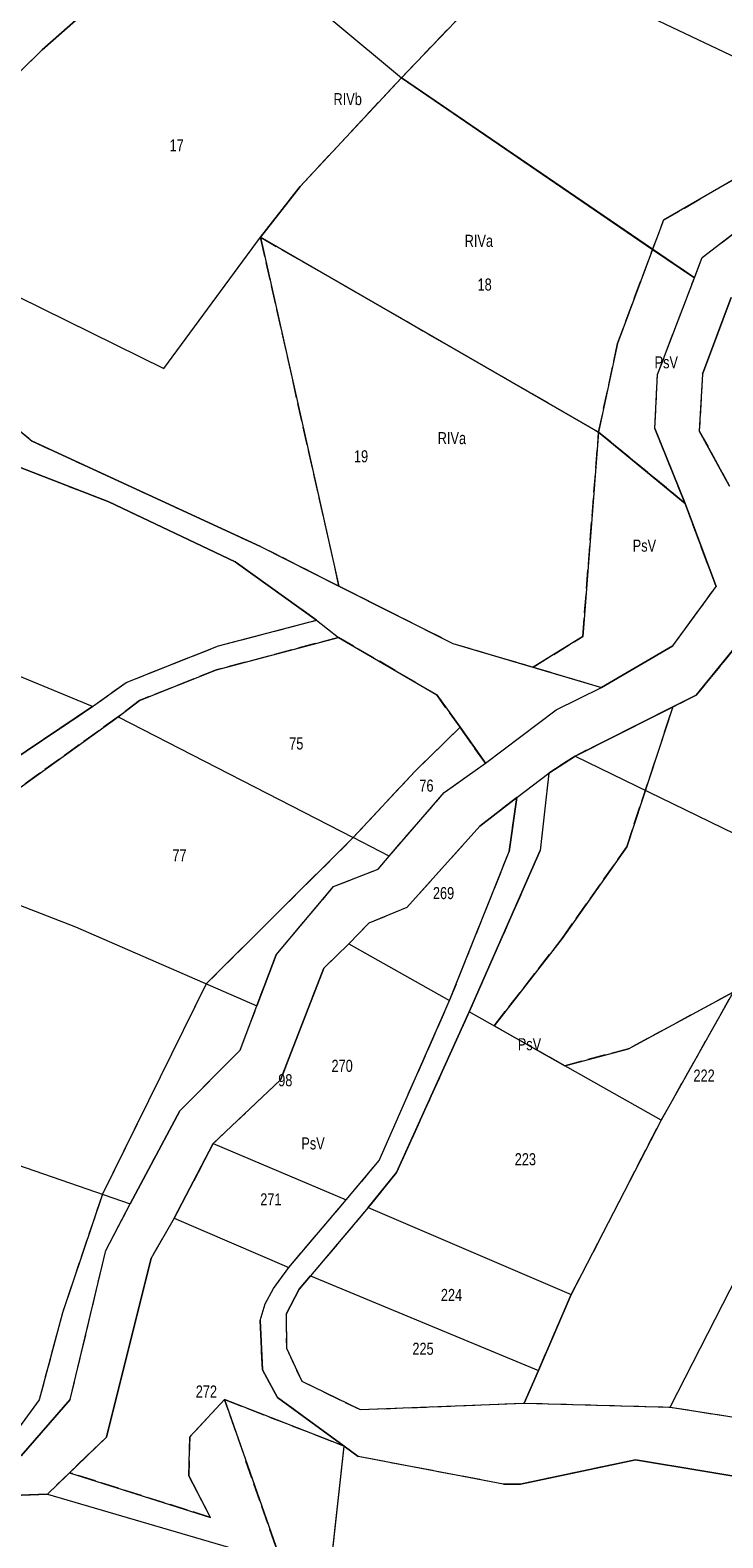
# Model space of a CAD drawing. Header units: metres. Extents: x 7496145 to 7500200, y 5498500 to 5502080.
# Tile 122 of 202: x 7496991 to 7497077, y 5501551 to 5501739. Entities that reach past the tile are written whole.
import ezdxf
from ezdxf.enums import TextEntityAlignment as Align

# ---------------------------------------------------------------- set-up
doc = ezdxf.new("R2010")
doc.units = ezdxf.units.M
doc.header["$MEASUREMENT"] = 0
for name, pattern in [('2.25_0.75', [3, 2.25, -0.75]), ('219-1000', [0]), ('egug-1000', [0])]:
    doc.linetypes.add(name, pattern=pattern)
for name, color, linetype in [('209-oznaczenie konturu klasyfikacyjnego', 7, 'CONTINUOUS'), ('211-numer działki ewidencyjnej', 7, 'CONTINUOUS'), ('217-kontur klasyfikacyjny', 7, 'CONTINUOUS'), ('218-kontur użytku gruntowego', 7, 'CONTINUOUS'), ('219-działka ewidencyjna', 7, 'CONTINUOUS')]:
    doc.layers.add(name, color=color, linetype=linetype)
doc.styles.get("Standard").update_dxf_attribs({"font": 'Working1250', "width": 0.75})

msp = doc.modelspace()

# ---------------------------------------------------------------- linework, layer by layer
at = {"layer": '217-kontur klasyfikacyjny', "color": 3, "linetype": '2.25_0.75', "lineweight": 18, "flags": 128}
for points in [[(7496992.65, 5501736.13), (7497012.34, 5501753.51)], [(7497037.29, 5501732.66), (7497045.87, 5501741.63)], [(7496979.69, 5501723.41), (7496992.65, 5501736.13)], [(7497024.72, 5501719.14), (7497037.29, 5501732.66)], [(7497068.52, 5501711.33), (7497037.29, 5501732.66)], [(7497019.8, 5501712.83), (7497024.72, 5501719.14)], [(7497069.88, 5501714.95), (7497078.6, 5501720.03)], [(7497068.52, 5501711.33), (7497069.88, 5501714.95)], [(7497029.54, 5501669.47), (7497019.8, 5501712.83)], [(7497019.8, 5501712.83), (7497061.81, 5501688.61)], [(7497074.68, 5501710.32), (7497079.7, 5501714.16)], [(7497064.14, 5501699.61), (7497068.52, 5501711.33)], [(7497073.71, 5501707.79), (7497068.52, 5501711.33)], [(7497073.71, 5501707.79), (7497074.68, 5501710.32)], [(7497069.13, 5501695.79), (7497073.71, 5501707.79)], [(7497078.28, 5501705.36), (7497074.7, 5501695.8)], [(7497061.81, 5501688.61), (7497064.14, 5501699.61)], [(7497068.81, 5501689.06), (7497069.13, 5501695.79)], [(7497074.7, 5501695.8), (7497074.32, 5501688.78)], [(7496986.94, 5501691.19), (7496991.41, 5501687.48)], [(7497059.83, 5501663.2), (7497061.81, 5501688.61)], [(7497072.54, 5501679.75), (7497061.81, 5501688.61)], [(7497072.54, 5501679.75), (7497068.81, 5501689.06)], [(7497074.32, 5501688.78), (7497078.08, 5501681.89)], [(7496991.41, 5501687.48), (7497019.8, 5501674.39)], [(7497000.92, 5501679.92), (7496984.66, 5501686.24)], [(7497016.65, 5501672.47), (7497000.92, 5501679.92)], [(7497076.4, 5501669.41), (7497072.54, 5501679.75)], [(7497019.8, 5501674.39), (7497029.54, 5501669.47)], [(7497026.76, 5501665.22), (7497016.65, 5501672.47)], [(7497029.54, 5501669.47), (7497043.69, 5501662.33)], [(7497071.04, 5501662.04), (7497076.4, 5501669.41)], [(7497014.58, 5501662.04), (7497026.76, 5501665.22)], [(7497080.64, 5501664.13), (7497073.93, 5501655.88)], [(7497029.49, 5501663.08), (7497014.3, 5501659.03)], [(7497041.68, 5501655.94), (7497029.49, 5501663.08)], [(7497043.69, 5501662.33), (7497053.67, 5501659.38)], [(7497053.67, 5501659.38), (7497059.83, 5501663.2)], [(7497003.1, 5501657.48), (7497014.58, 5501662.04)], [(7497062.18, 5501656.86), (7497071.04, 5501662.04)], [(7497014.3, 5501659.03), (7497004.76, 5501655.25)], [(7497053.67, 5501659.38), (7497062.18, 5501656.86)], [(7496998.89, 5501654.48), (7497003.1, 5501657.48)], [(7497004.76, 5501655.25), (7497002.11, 5501653.22)], [(7497044.59, 5501651.91), (7497041.68, 5501655.94)], [(7497073.93, 5501655.88), (7497071.04, 5501654.43)], [(7496986.58, 5501646.18), (7496998.89, 5501654.48)], [(7497002.11, 5501653.22), (7496989.17, 5501643.88)], [(7497071.04, 5501654.43), (7497058.87, 5501648.32)], [(7497065.3, 5501637.04), (7497071.04, 5501654.43)], [(7497044.59, 5501651.91), (7497038.95, 5501646.39)], [(7497047.73, 5501647.43), (7497044.59, 5501651.91)], [(7497042.61, 5501643.79), (7497047.73, 5501647.43)], [(7497058.87, 5501648.32), (7497055.63, 5501646.22)], [(7497038.95, 5501646.39), (7497031.32, 5501638.19)], [(7497055.63, 5501646.22), (7497054.54, 5501636.58)], [(7497035.76, 5501635.88), (7497042.61, 5501643.79)], [(7497051.66, 5501643.16), (7497047.05, 5501639.61)], [(7497050.69, 5501636.48), (7497051.66, 5501643.16)], [(7497047.05, 5501639.61), (7497037.96, 5501629.48)], [(7497031.32, 5501638.19), (7497013.04, 5501620.01)], [(7497034.39, 5501634.26), (7497035.76, 5501635.88)], [(7497043.29, 5501617.92), (7497050.69, 5501636.48)], [(7497054.54, 5501636.58), (7497045.72, 5501616.53)], [(7497057.28, 5501625.66), (7497065.3, 5501637.04)], [(7497028.85, 5501632.09), (7497034.39, 5501634.26)], [(7497021.73, 5501623.61), (7497028.85, 5501632.09)], [(7497037.96, 5501629.48), (7497033.25, 5501627.56)], [(7497033.25, 5501627.56), (7497030.76, 5501624.98)], [(7497030.76, 5501624.98), (7497027.64, 5501621.96)], [(7497048.81, 5501614.78), (7497057.28, 5501625.66)], [(7497019.34, 5501617.26), (7497021.73, 5501623.61)], [(7497027.64, 5501621.96), (7497022.27, 5501608.07)], [(7497013.04, 5501620.01), (7497000.14, 5501593.84)], [(7497078.52, 5501618.95), (7497065.52, 5501611.94)], [(7497069.58, 5501603.06), (7497078.52, 5501618.95)], [(7497017.24, 5501611.75), (7497019.34, 5501617.26)], [(7497034.52, 5501598.04), (7497043.29, 5501617.92)], [(7497045.72, 5501616.53), (7497036.7, 5501596.56)], [(7497057.6, 5501609.82), (7497048.81, 5501614.78)], [(7497009.75, 5501604.21), (7497017.24, 5501611.75)], [(7497065.52, 5501611.94), (7497057.6, 5501609.82)], [(7497022.27, 5501608.07), (7497013.92, 5501600.16)], [(7497003.6, 5501592.64), (7497009.75, 5501604.21)], [(7497058.41, 5501581.36), (7497069.58, 5501603.06)], [(7497013.92, 5501600.16), (7497009.07, 5501590.88)], [(7497030.44, 5501593.14), (7497034.52, 5501598.04)], [(7497036.7, 5501596.56), (7497033.18, 5501592.19)], [(7497000.14, 5501593.84), (7496995.18, 5501579.1)], [(7497023.31, 5501584.75), (7497030.44, 5501593.14)], [(7497000.56, 5501586.83), (7497003.6, 5501592.64)], [(7497009.07, 5501590.88), (7497006.2, 5501585.9)], [(7497033.18, 5501592.19), (7497025.99, 5501583.7)], [(7496996.15, 5501568.33), (7497000.56, 5501586.83)], [(7497006.2, 5501585.9), (7497000.63, 5501563.63)], [(7497021.39, 5501582.11), (7497023.31, 5501584.75)], [(7497025.99, 5501583.7), (7497024.61, 5501582.04)], [(7497020.35, 5501580.23), (7497021.39, 5501582.11)], [(7497024.61, 5501582.04), (7497022.99, 5501578.93)], [(7497019.75, 5501578.13), (7497020.35, 5501580.23)], [(7497054.33, 5501571.94), (7497058.41, 5501581.36)], [(7496995.18, 5501579.1), (7496992.28, 5501568.26)], [(7497020.03, 5501572.03), (7497019.75, 5501578.13)], [(7497022.99, 5501578.93), (7497023, 5501574.69)], [(7497023, 5501574.69), (7497024.92, 5501570.59)], [(7497020.91, 5501570.41), (7497020.03, 5501572.03)], [(7497021.9, 5501568.55), (7497020.91, 5501570.41)], [(7497024.92, 5501570.59), (7497032.18, 5501567.06)], [(7497052.55, 5501567.87), (7497054.33, 5501571.94)], [(7496990.04, 5501561.31), (7496996.15, 5501568.33)], [(7497030.17, 5501562.54), (7497021.9, 5501568.55)], [(7496992.28, 5501568.26), (7496987.21, 5501561.4)], [(7497015.31, 5501568.32), (7497011, 5501563.68)], [(7497023.68, 5501544.39), (7497015.31, 5501568.32)], [(7497015.31, 5501568.32), (7497030.17, 5501562.54)], [(7497032.18, 5501567.06), (7497052.55, 5501567.87)], [(7497052.55, 5501567.87), (7497070.69, 5501567.37)], [(7497070.69, 5501567.37), (7497093.5, 5501563.8)], [(7497000.63, 5501563.63), (7496996.06, 5501559.22)], [(7497011, 5501563.68), (7497010.87, 5501558.84)], [(7497028.67, 5501548.64), (7497030.17, 5501562.54)], [(7497031.92, 5501561.24), (7497030.17, 5501562.54)], [(7497049.99, 5501557.8), (7497031.92, 5501561.24)], [(7496996.06, 5501559.22), (7496993.31, 5501556.57)], [(7497013.57, 5501553.66), (7496996.06, 5501559.22)], [(7497066.4, 5501560.8), (7497052.1, 5501557.8)], [(7497091.88, 5501556.61), (7497066.4, 5501560.8)], [(7497010.87, 5501558.84), (7497013.57, 5501553.66)], [(7497052.1, 5501557.8), (7497049.99, 5501557.8)], [(7496993.31, 5501556.57), (7496983.54, 5501556.17)]]:
    msp.add_lwpolyline(points, dxfattribs=at)
at = {"layer": '218-kontur użytku gruntowego', "color": 3, "linetype": 'egug-1000', "lineweight": 18, "flags": 128}
for points in [[(7497012.34, 5501753.51), (7496992.65, 5501736.13)], [(7497045.87, 5501741.63), (7497037.29, 5501732.66)], [(7496992.65, 5501736.13), (7496979.69, 5501723.41)], [(7497037.29, 5501732.66), (7497024.72, 5501719.14)], [(7497037.29, 5501732.66), (7497068.52, 5501711.33)], [(7497024.72, 5501719.14), (7497019.8, 5501712.83)], [(7497078.6, 5501720.03), (7497069.88, 5501714.95)], [(7497069.88, 5501714.95), (7497068.52, 5501711.33)], [(7497019.8, 5501712.83), (7497029.54, 5501669.47)], [(7497061.81, 5501688.61), (7497019.8, 5501712.83)], [(7497074.68, 5501710.32), (7497079.7, 5501714.16)], [(7497068.52, 5501711.33), (7497064.14, 5501699.61)], [(7497068.52, 5501711.33), (7497073.71, 5501707.79)], [(7497073.71, 5501707.79), (7497074.68, 5501710.32)], [(7497069.13, 5501695.79), (7497073.71, 5501707.79)], [(7497078.28, 5501705.36), (7497074.7, 5501695.8)], [(7497064.14, 5501699.61), (7497061.81, 5501688.61)], [(7497068.81, 5501689.06), (7497069.13, 5501695.79)], [(7497074.7, 5501695.8), (7497074.32, 5501688.78)], [(7496986.94, 5501691.19), (7496991.41, 5501687.48)], [(7497061.81, 5501688.61), (7497059.83, 5501663.2)], [(7497072.54, 5501679.75), (7497061.81, 5501688.61)], [(7497072.54, 5501679.75), (7497068.81, 5501689.06)], [(7497074.32, 5501688.78), (7497078.08, 5501681.89)], [(7496991.41, 5501687.48), (7497019.8, 5501674.39)], [(7497000.92, 5501679.92), (7496984.66, 5501686.24)], [(7497016.65, 5501672.47), (7497000.92, 5501679.92)], [(7497076.4, 5501669.41), (7497072.54, 5501679.75)], [(7497019.8, 5501674.39), (7497029.54, 5501669.47)], [(7497026.76, 5501665.22), (7497016.65, 5501672.47)], [(7497029.54, 5501669.47), (7497043.69, 5501662.33)], [(7497071.04, 5501662.04), (7497076.4, 5501669.41)], [(7497014.58, 5501662.04), (7497026.76, 5501665.22)], [(7497080.64, 5501664.13), (7497073.93, 5501655.88)], [(7497014.3, 5501659.03), (7497029.49, 5501663.08)], [(7497029.49, 5501663.08), (7497041.68, 5501655.94)], [(7497043.69, 5501662.33), (7497053.67, 5501659.38)], [(7497059.83, 5501663.2), (7497053.67, 5501659.38)], [(7497003.1, 5501657.48), (7497014.58, 5501662.04)], [(7497062.18, 5501656.86), (7497071.04, 5501662.04)], [(7497004.76, 5501655.25), (7497014.3, 5501659.03)], [(7497053.67, 5501659.38), (7497062.18, 5501656.86)], [(7496998.89, 5501654.48), (7497003.1, 5501657.48)], [(7497056.51, 5501654.07), (7497062.18, 5501656.86)], [(7497002.11, 5501653.22), (7497004.76, 5501655.25)], [(7497041.68, 5501655.94), (7497044.59, 5501651.91)], [(7497073.93, 5501655.88), (7497071.04, 5501654.43)], [(7496986.58, 5501646.18), (7496998.89, 5501654.48)], [(7496989.17, 5501643.88), (7497002.11, 5501653.22)], [(7497047.73, 5501647.43), (7497056.51, 5501654.07)], [(7497071.04, 5501654.43), (7497058.87, 5501648.32)], [(7497071.04, 5501654.43), (7497065.3, 5501637.04)], [(7497044.59, 5501651.91), (7497038.95, 5501646.39)], [(7497047.73, 5501647.43), (7497044.59, 5501651.91)], [(7497042.61, 5501643.79), (7497047.73, 5501647.43)], [(7497058.87, 5501648.32), (7497055.63, 5501646.22)], [(7497038.95, 5501646.39), (7497031.32, 5501638.19)], [(7497051.66, 5501643.16), (7497055.63, 5501646.22)], [(7497055.63, 5501646.22), (7497054.54, 5501636.58)], [(7497035.76, 5501635.88), (7497042.61, 5501643.79)], [(7497051.66, 5501643.16), (7497047.05, 5501639.61)], [(7497050.69, 5501636.48), (7497051.66, 5501643.16)], [(7497047.05, 5501639.61), (7497037.96, 5501629.48)], [(7497031.32, 5501638.19), (7497013.04, 5501620.01)], [(7497034.39, 5501634.26), (7497035.76, 5501635.88)], [(7497043.29, 5501617.92), (7497050.69, 5501636.48)], [(7497054.54, 5501636.58), (7497045.72, 5501616.53)], [(7497065.3, 5501637.04), (7497057.28, 5501625.66)], [(7497028.85, 5501632.09), (7497034.39, 5501634.26)], [(7497021.73, 5501623.61), (7497028.85, 5501632.09)], [(7497037.96, 5501629.48), (7497033.25, 5501627.56)], [(7497033.25, 5501627.56), (7497030.76, 5501624.98)], [(7497030.76, 5501624.98), (7497027.64, 5501621.96)], [(7497057.28, 5501625.66), (7497048.81, 5501614.78)], [(7497019.34, 5501617.26), (7497021.73, 5501623.61)], [(7497027.64, 5501621.96), (7497022.27, 5501608.07)], [(7497013.04, 5501620.01), (7497000.14, 5501593.84)], [(7497065.52, 5501611.94), (7497078.52, 5501618.95)], [(7497078.52, 5501618.95), (7497069.58, 5501603.06)], [(7497017.24, 5501611.75), (7497019.34, 5501617.26)], [(7497034.52, 5501598.04), (7497043.29, 5501617.92)], [(7497045.72, 5501616.53), (7497036.7, 5501596.56)], [(7497048.81, 5501614.78), (7497057.6, 5501609.82)], [(7497009.75, 5501604.21), (7497017.24, 5501611.75)], [(7497057.6, 5501609.82), (7497065.52, 5501611.94)], [(7497022.27, 5501608.07), (7497013.92, 5501600.16)], [(7497003.6, 5501592.64), (7497009.75, 5501604.21)], [(7497069.58, 5501603.06), (7497058.41, 5501581.36)], [(7497013.92, 5501600.16), (7497009.07, 5501590.88)], [(7497030.44, 5501593.14), (7497034.52, 5501598.04)], [(7497036.7, 5501596.56), (7497033.18, 5501592.19)], [(7497000.14, 5501593.84), (7496995.18, 5501579.1)], [(7497023.31, 5501584.75), (7497030.44, 5501593.14)], [(7497000.56, 5501586.83), (7497003.6, 5501592.64)], [(7497009.07, 5501590.88), (7497006.2, 5501585.9)], [(7497033.18, 5501592.19), (7497025.99, 5501583.7)], [(7496996.15, 5501568.33), (7497000.56, 5501586.83)], [(7497006.2, 5501585.9), (7497000.63, 5501563.63)], [(7497021.39, 5501582.11), (7497023.31, 5501584.75)], [(7497025.99, 5501583.7), (7497024.61, 5501582.04)], [(7497020.35, 5501580.23), (7497021.39, 5501582.11)], [(7497024.61, 5501582.04), (7497022.99, 5501578.93)], [(7497019.75, 5501578.13), (7497020.35, 5501580.23)], [(7497058.41, 5501581.36), (7497054.33, 5501571.94)], [(7496995.18, 5501579.1), (7496992.28, 5501568.26)], [(7497020.03, 5501572.03), (7497019.75, 5501578.13)], [(7497022.99, 5501578.93), (7497023, 5501574.69)], [(7497023, 5501574.69), (7497024.92, 5501570.59)], [(7497020.91, 5501570.41), (7497020.03, 5501572.03)], [(7497021.9, 5501568.55), (7497020.91, 5501570.41)], [(7497024.92, 5501570.59), (7497032.18, 5501567.06)], [(7497054.33, 5501571.94), (7497052.55, 5501567.87)], [(7496990.04, 5501561.31), (7496996.15, 5501568.33)], [(7497030.17, 5501562.54), (7497021.9, 5501568.55)], [(7496992.28, 5501568.26), (7496987.21, 5501561.4)], [(7497011, 5501563.68), (7497015.31, 5501568.32)], [(7497015.31, 5501568.32), (7497023.68, 5501544.39)], [(7497030.17, 5501562.54), (7497015.31, 5501568.32)], [(7497032.18, 5501567.06), (7497052.55, 5501567.87)], [(7497052.55, 5501567.87), (7497070.69, 5501567.37)], [(7497070.69, 5501567.37), (7497093.5, 5501563.8)], [(7497000.63, 5501563.63), (7496996.06, 5501559.22)], [(7497010.87, 5501558.84), (7497011, 5501563.68)], [(7497028.67, 5501548.64), (7497030.17, 5501562.54)], [(7497031.92, 5501561.24), (7497030.17, 5501562.54)], [(7497049.99, 5501557.8), (7497031.92, 5501561.24)], [(7496996.06, 5501559.22), (7496993.31, 5501556.57)], [(7496996.06, 5501559.22), (7497013.57, 5501553.66)], [(7497066.4, 5501560.8), (7497052.1, 5501557.8)], [(7497091.88, 5501556.61), (7497066.4, 5501560.8)], [(7497013.57, 5501553.66), (7497010.87, 5501558.84)], [(7497052.1, 5501557.8), (7497049.99, 5501557.8)], [(7496993.31, 5501556.57), (7496983.54, 5501556.17)]]:
    msp.add_lwpolyline(points, dxfattribs=at)
at = {"layer": '219-działka ewidencyjna', "color": 3, "linetype": '219-1000', "lineweight": 18, "flags": 128}
for points in [[(7496992.65, 5501736.13), (7497012.34, 5501753.51)], [(7497012.34, 5501753.51), (7497037.29, 5501732.66)], [(7497052.4, 5501747.8), (7497086.96, 5501731.35)], [(7497037.29, 5501732.66), (7497045.87, 5501741.63)], [(7496979.69, 5501723.41), (7496992.65, 5501736.13)], [(7497024.72, 5501719.14), (7497037.29, 5501732.66)], [(7497073.71, 5501707.79), (7497037.29, 5501732.66)], [(7497019.8, 5501712.83), (7497024.72, 5501719.14)], [(7497007.78, 5501696.53), (7497019.8, 5501712.83)], [(7497019.8, 5501712.83), (7497061.81, 5501688.61)], [(7497074.68, 5501710.32), (7497079.7, 5501714.16)], [(7497073.71, 5501707.79), (7497074.68, 5501710.32)], [(7497069.13, 5501695.79), (7497073.71, 5501707.79)], [(7496986.56, 5501706.95), (7497007.78, 5501696.53)], [(7497074.7, 5501695.8), (7497078.28, 5501705.36)], [(7497068.81, 5501689.06), (7497069.13, 5501695.79)], [(7497074.7, 5501695.8), (7497074.32, 5501688.78)], [(7496986.94, 5501691.19), (7496991.41, 5501687.48)], [(7497061.81, 5501688.61), (7497072.54, 5501679.75)], [(7497068.81, 5501689.06), (7497072.54, 5501679.75)], [(7497078.08, 5501681.89), (7497074.32, 5501688.78)], [(7497019.8, 5501674.39), (7496991.41, 5501687.48)], [(7496984.66, 5501686.24), (7497000.92, 5501679.92)], [(7497000.92, 5501679.92), (7497016.65, 5501672.47)], [(7497072.54, 5501679.75), (7497076.4, 5501669.41)], [(7497019.8, 5501674.39), (7497043.69, 5501662.33)], [(7497016.65, 5501672.47), (7497026.76, 5501665.22)], [(7497071.04, 5501662.04), (7497076.4, 5501669.41)], [(7497014.58, 5501662.04), (7497026.76, 5501665.22)], [(7497026.76, 5501665.22), (7497029.49, 5501663.08)], [(7497073.93, 5501655.88), (7497080.64, 5501664.13)], [(7496998.89, 5501654.48), (7496978.75, 5501662.82)], [(7497014.3, 5501659.03), (7497029.49, 5501663.08)], [(7497029.49, 5501663.08), (7497041.68, 5501655.94)], [(7497043.69, 5501662.33), (7497062.18, 5501656.86)], [(7497003.1, 5501657.48), (7497014.58, 5501662.04)], [(7497071.04, 5501662.04), (7497062.18, 5501656.86)], [(7497004.76, 5501655.25), (7497014.3, 5501659.03)], [(7496998.89, 5501654.48), (7497003.1, 5501657.48)], [(7497056.51, 5501654.07), (7497062.18, 5501656.86)], [(7497002.11, 5501653.22), (7497004.76, 5501655.25)], [(7497041.68, 5501655.94), (7497044.59, 5501651.91)], [(7497058.87, 5501648.32), (7497073.93, 5501655.88)], [(7496998.89, 5501654.48), (7496986.58, 5501646.18)], [(7496989.17, 5501643.88), (7497002.11, 5501653.22)], [(7497002.11, 5501653.22), (7497031.32, 5501638.19)], [(7497047.73, 5501647.43), (7497056.51, 5501654.07)], [(7497038.95, 5501646.39), (7497044.59, 5501651.91)], [(7497044.59, 5501651.91), (7497047.73, 5501647.43)], [(7497042.61, 5501643.79), (7497047.73, 5501647.43)], [(7497055.63, 5501646.22), (7497058.87, 5501648.32)], [(7497058.87, 5501648.32), (7497101.46, 5501627.61)], [(7497031.32, 5501638.19), (7497038.95, 5501646.39)], [(7497051.66, 5501643.16), (7497055.63, 5501646.22)], [(7497055.63, 5501646.22), (7497054.54, 5501636.58)], [(7497035.76, 5501635.88), (7497042.61, 5501643.79)], [(7497047.05, 5501639.61), (7497051.66, 5501643.16)], [(7497051.66, 5501643.16), (7497050.69, 5501636.48)], [(7497037.96, 5501629.48), (7497047.05, 5501639.61)], [(7497035.76, 5501635.88), (7497031.32, 5501638.19)], [(7497034.39, 5501634.26), (7497035.76, 5501635.88)], [(7497043.29, 5501617.92), (7497050.69, 5501636.48)], [(7497045.72, 5501616.53), (7497054.54, 5501636.58)], [(7497028.85, 5501632.09), (7497034.39, 5501634.26)], [(7496981.92, 5501632.86), (7496996.8, 5501627.1)], [(7497021.73, 5501623.61), (7497028.85, 5501632.09)], [(7497037.96, 5501629.48), (7497033.25, 5501627.56)], [(7496996.8, 5501627.1), (7497019.34, 5501617.26)], [(7497030.76, 5501624.98), (7497033.25, 5501627.56)], [(7497070.69, 5501567.37), (7497101.46, 5501627.61)], [(7497027.64, 5501621.96), (7497030.76, 5501624.98)], [(7497030.76, 5501624.98), (7497043.29, 5501617.92)], [(7497021.73, 5501623.61), (7497019.34, 5501617.26)], [(7497022.27, 5501608.07), (7497027.64, 5501621.96)], [(7497017.24, 5501611.75), (7497019.34, 5501617.26)], [(7497034.52, 5501598.04), (7497043.29, 5501617.92)], [(7497036.7, 5501596.56), (7497045.72, 5501616.53)], [(7497069.58, 5501603.06), (7497045.72, 5501616.53)], [(7497009.75, 5501604.21), (7497017.24, 5501611.75)], [(7496951.98, 5501610.53), (7497003.6, 5501592.64)], [(7497013.92, 5501600.16), (7497022.27, 5501608.07)], [(7497009.75, 5501604.21), (7497003.6, 5501592.64)], [(7497069.58, 5501603.06), (7497058.41, 5501581.36)], [(7497009.07, 5501590.88), (7497013.92, 5501600.16)], [(7497013.92, 5501600.16), (7497030.44, 5501593.14)], [(7497030.44, 5501593.14), (7497034.52, 5501598.04)], [(7497033.18, 5501592.19), (7497036.7, 5501596.56)], [(7497023.31, 5501584.75), (7497030.44, 5501593.14)], [(7497000.56, 5501586.83), (7497003.6, 5501592.64)], [(7497009.07, 5501590.88), (7497006.2, 5501585.9)], [(7497009.07, 5501590.88), (7497023.31, 5501584.75)], [(7497033.18, 5501592.19), (7497025.99, 5501583.7)], [(7497033.18, 5501592.19), (7497058.41, 5501581.36)], [(7496996.15, 5501568.33), (7497000.56, 5501586.83)], [(7497000.63, 5501563.63), (7497006.2, 5501585.9)], [(7497021.39, 5501582.11), (7497023.31, 5501584.75)], [(7497024.61, 5501582.04), (7497025.99, 5501583.7)], [(7497025.99, 5501583.7), (7497054.33, 5501571.94)], [(7497020.35, 5501580.23), (7497021.39, 5501582.11)], [(7497022.99, 5501578.93), (7497024.61, 5501582.04)], [(7497019.75, 5501578.13), (7497020.35, 5501580.23)], [(7497054.33, 5501571.94), (7497058.41, 5501581.36)], [(7497019.75, 5501578.13), (7497020.03, 5501572.03)], [(7497022.99, 5501578.93), (7497023, 5501574.69)], [(7497023, 5501574.69), (7497024.92, 5501570.59)], [(7497020.03, 5501572.03), (7497020.91, 5501570.41)], [(7497020.91, 5501570.41), (7497021.9, 5501568.55)], [(7497024.92, 5501570.59), (7497032.18, 5501567.06)], [(7497052.55, 5501567.87), (7497054.33, 5501571.94)], [(7496996.15, 5501568.33), (7496990.04, 5501561.31)], [(7497021.9, 5501568.55), (7497030.17, 5501562.54)], [(7497032.18, 5501567.06), (7497052.55, 5501567.87)], [(7497052.55, 5501567.87), (7497070.69, 5501567.37)], [(7497070.69, 5501567.37), (7497093.5, 5501563.8)], [(7496993.31, 5501556.57), (7497000.63, 5501563.63)], [(7497028.41, 5501546.26), (7497030.17, 5501562.54)], [(7497030.17, 5501562.54), (7497031.92, 5501561.24)], [(7497049.99, 5501557.8), (7497031.92, 5501561.24)], [(7497052.1, 5501557.8), (7497066.4, 5501560.8)], [(7497066.4, 5501560.8), (7497091.88, 5501556.61)], [(7497049.99, 5501557.8), (7497052.1, 5501557.8)], [(7496983.54, 5501556.17), (7496993.31, 5501556.57)], [(7496993.31, 5501556.57), (7497028.41, 5501546.26)]]:
    msp.add_lwpolyline(points, dxfattribs=at)

# ---------------------------------------------------------------- texts
at = {"layer": '209-oznaczenie konturu klasyfikacyjnego', "color": 3, "linetype": 'Continuous', "lineweight": 18, "width": 0.79}
for s, p in [('RIVb', (7497028.86, 5501729.26)), ('RIVa', (7497045.16, 5501711.64)), ('PsV', (7497068.76, 5501696.54)), ('RIVa', (7497041.81, 5501687.11)), ('PsV', (7497066.04, 5501673.74)), ('PsV', (7497051.76, 5501611.75)), ('PsV', (7497024.86, 5501599.41))]:
    msp.add_text(s, height=1.5, dxfattribs=at).set_placement(p)
at = {"layer": '211-numer działki ewidencyjnej', "color": 3, "linetype": 'Continuous', "lineweight": 18, "width": 0.79}
for s, p in [('17', (7497008.49, 5501725.02)), ('75', (7497023.35, 5501650.64)), ('98', (7497021.99, 5501608.77)), ('223', (7497051.38, 5501598.95)), ('224', (7497042.2, 5501582.07)), ('225', (7497038.66, 5501575.38))]:
    msp.add_text(s, height=1.5, dxfattribs=at).set_placement(p, align=Align.TOP_LEFT)
for s, p in [('18', (7497046.76, 5501706.21)), ('19', (7497031.4, 5501684.85)), ('76', (7497039.53, 5501643.9)), ('77', (7497008.84, 5501635.24)), ('269', (7497041.21, 5501630.54)), ('270', (7497028.61, 5501609.06)), ('222', (7497073.59, 5501607.85)), ('271', (7497019.76, 5501592.46)), ('272', (7497011.74, 5501568.57))]:
    msp.add_text(s, height=1.5, dxfattribs=at).set_placement(p)

doc.saveas('drawing.dxf')
